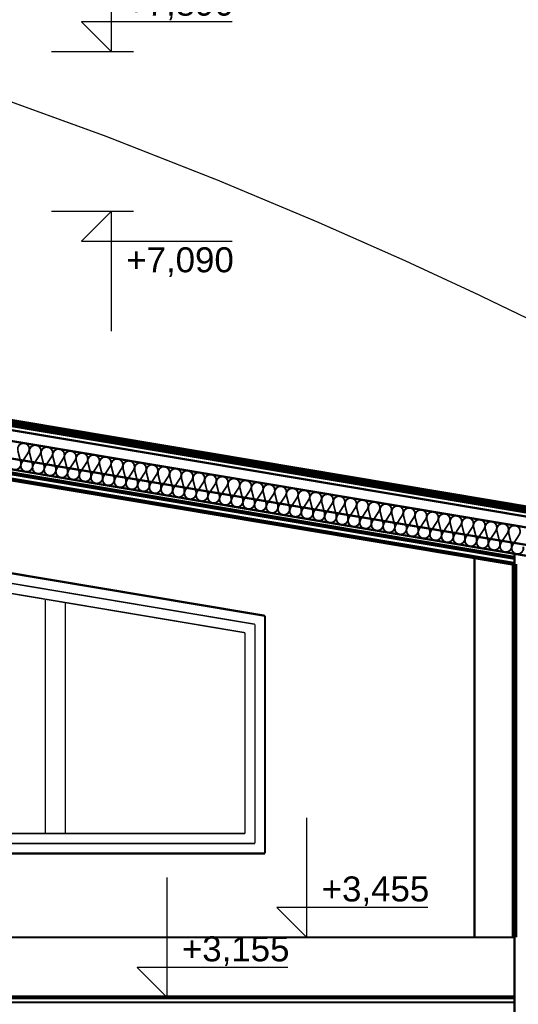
# Model space of a CAD drawing. Extents: x -289843 to 60066, y -44128 to 109843.
# Tile 56 of 61: x 38625 to 41123, y 878 to 5808. Entities that reach past the tile are written whole.
import ezdxf

# ---------------------------------------------------------------- set-up
doc = ezdxf.new("R2010")
doc.units = 0
doc.header["$MEASUREMENT"] = 0
doc.linetypes.add('Dlouhé čárky', pattern=[250, 150, -100])
for name, color, linetype in [('EXTERIOR_WALLS', 7, 'Continuous'), ('KÓTY', 7, 'Continuous'), ('múry', 7, 'Continuous'), ('čiary', 7, 'Continuous')]:
    doc.layers.add(name, color=color, linetype=linetype)
doc.styles.add('GENERATED_STYLE_1', font='arial.ttf')

# ---------------------------------------------------------------- blocks, each defined once
blk = doc.blocks.new('InsulFib_70_1342')
at = {"layer": 'EXTERIOR_WALLS', "color": 0, "linetype": 'ByBlock', "const_width": 8.82}
for points in [[(353.7, 98.3), (356.1, 112.7), (351.4, 126.5), (340.7, 136.4), (326.5, 140), (312.4, 136.4), (301.7, 126.5), (297, 112.7), (299.3, 98.3)], [(299.3, 98.3), (324, 41.7)], [(329, 41.7), (353.7, 98.3)], [(413.1, 98.3), (415.5, 112.7), (410.7, 126.5), (400, 136.4), (385.9, 140), (371.8, 136.4), (361.1, 126.5), (356.3, 112.7), (358.7, 98.3)], [(358.7, 98.3), (383.4, 41.7)], [(388.4, 41.7), (413.1, 98.3)], [(472.5, 98.3), (474.9, 112.7), (470.1, 126.5), (459.4, 136.4), (445.3, 140), (431.1, 136.4), (420.4, 126.5), (415.7, 112.7), (418.1, 98.3)], [(418.1, 98.3), (442.8, 41.7)], [(447.8, 41.7), (472.5, 98.3)], [(531.8, 98.3), (534.2, 112.7), (529.5, 126.5), (518.8, 136.4), (504.6, 140), (490.5, 136.4), (479.8, 126.5), (475.1, 112.7), (477.4, 98.3)], [(477.4, 98.3), (502.1, 41.7)], [(507.1, 41.7), (531.8, 98.3)], [(591.2, 98.3), (593.6, 112.7), (588.9, 126.5), (578.1, 136.4), (564, 140), (549.9, 136.4), (539.2, 126.5), (534.4, 112.7), (536.8, 98.3)], [(536.8, 98.3), (561.5, 41.7)], [(566.5, 41.7), (591.2, 98.3)], [(650.6, 98.3), (653, 112.7), (648.2, 126.5), (637.5, 136.4), (623.4, 140), (609.3, 136.4), (598.5, 126.5), (593.8, 112.7), (596.2, 98.3)], [(596.2, 98.3), (620.9, 41.7)], [(625.9, 41.7), (650.6, 98.3)], [(709.9, 98.3), (712.3, 112.7), (707.6, 126.5), (696.9, 136.4), (682.7, 140), (668.6, 136.4), (657.9, 126.5), (653.2, 112.7), (655.6, 98.3)], [(655.6, 98.3), (680.3, 41.7)], [(685.2, 41.7), (709.9, 98.3)], [(769.3, 98.3), (771.7, 112.7), (767, 126.5), (756.2, 136.4), (742.1, 140), (728, 136.4), (717.3, 126.5), (712.5, 112.7), (714.9, 98.3)], [(714.9, 98.3), (739.6, 41.7)], [(744.6, 41.7), (769.3, 98.3)], [(828.7, 98.3), (831.1, 112.7), (826.3, 126.5), (815.6, 136.4), (801.5, 140), (787.4, 136.4), (776.6, 126.5), (771.9, 112.7), (774.3, 98.3)], [(774.3, 98.3), (799, 41.7)], [(804, 41.7), (828.7, 98.3)], [(888, 98.3), (890.4, 112.7), (885.7, 126.5), (875, 136.4), (860.9, 140), (846.7, 136.4), (836, 126.5), (831.3, 112.7), (833.7, 98.3)], [(833.7, 98.3), (858.4, 41.7)], [(863.4, 41.7), (888, 98.3)], [(947.4, 98.3), (949.8, 112.7), (945.1, 126.5), (934.4, 136.4), (920.2, 140), (906.1, 136.4), (895.4, 126.5), (890.6, 112.7), (893, 98.3)], [(893, 98.3), (917.7, 41.7)], [(922.7, 41.7), (947.4, 98.3)], [(1006.8, 98.3), (1009.2, 112.7), (1004.4, 126.5), (993.7, 136.4), (979.6, 140), (965.5, 136.4), (954.8, 126.5), (950, 112.7), (952.4, 98.3)], [(952.4, 98.3), (977.1, 41.7)], [(982.1, 41.7), (1006.8, 98.3)], [(1066.2, 98.3), (1068.5, 112.7), (1063.8, 126.5), (1053.1, 136.4), (1039, 140), (1024.8, 136.4), (1014.1, 126.5), (1009.4, 112.7), (1011.8, 98.3)], [(1011.8, 98.3), (1036.5, 41.7)], [(1041.5, 41.7), (1066.2, 98.3)], [(1125.5, 98.3), (1127.9, 112.7), (1123.2, 126.5), (1112.5, 136.4), (1098.3, 140), (1084.2, 136.4), (1073.5, 126.5), (1068.8, 112.7), (1071.1, 98.3)], [(1071.1, 98.3), (1095.8, 41.7)], [(1100.8, 41.7), (1125.5, 98.3)], [(1184.9, 98.3), (1187.3, 112.7), (1182.6, 126.5), (1171.8, 136.4), (1157.7, 140), (1143.6, 136.4), (1132.9, 126.5), (1128.1, 112.7), (1130.5, 98.3)], [(1130.5, 98.3), (1155.2, 41.7)], [(1160.2, 41.7), (1184.9, 98.3)], [(1244.3, 98.3), (1246.7, 112.7), (1241.9, 126.5), (1231.2, 136.4), (1217.1, 140), (1202.9, 136.4), (1192.2, 126.5), (1187.5, 112.7), (1189.9, 98.3)], [(1189.9, 98.3), (1214.6, 41.7)], [(1219.6, 41.7), (1244.3, 98.3)], [(1303.6, 98.3), (1306, 112.7), (1301.3, 126.5), (1290.6, 136.4), (1276.4, 140), (1262.3, 136.4), (1251.6, 126.5), (1246.9, 112.7), (1249.3, 98.3)], [(1249.3, 98.3), (1274, 41.7)], [(1278.9, 41.7), (1303.6, 98.3)], [(1363, 98.3), (1365.4, 112.7), (1360.7, 126.5), (1349.9, 136.4), (1335.8, 140), (1321.7, 136.4), (1311, 126.5), (1306.2, 112.7), (1308.6, 98.3)], [(1308.6, 98.3), (1333.3, 41.7)], [(1338.3, 41.7), (1363, 98.3)], [(1422.4, 98.3), (1424.8, 112.7), (1420, 126.5), (1409.3, 136.4), (1395.2, 140), (1381.1, 136.4), (1370.3, 126.5), (1365.6, 112.7), (1368, 98.3)], [(1368, 98.3), (1392.7, 41.7)], [(1397.7, 41.7), (1422.4, 98.3)], [(1481.7, 98.3), (1484.1, 112.7), (1479.4, 126.5), (1468.7, 136.4), (1454.6, 140), (1440.4, 136.4), (1429.7, 126.5), (1425, 112.7), (1427.4, 98.3)], [(1427.4, 98.3), (1452.1, 41.7)], [(1457, 41.7), (1481.7, 98.3)], [(1541.1, 98.3), (1543.5, 112.7), (1538.8, 126.5), (1528, 136.4), (1513.9, 140), (1499.8, 136.4), (1489.1, 126.5), (1484.3, 112.7), (1486.7, 98.3)], [(1486.7, 98.3), (1511.4, 41.7)], [(1516.4, 41.7), (1541.1, 98.3)], [(1600.5, 98.3), (1602.9, 112.7), (1598.1, 126.5), (1587.4, 136.4), (1573.3, 140), (1559.2, 136.4), (1548.4, 126.5), (1543.7, 112.7), (1546.1, 98.3)], [(1546.1, 98.3), (1570.8, 41.7)], [(1575.8, 41.7), (1600.5, 98.3)], [(1659.9, 98.3), (1662.2, 112.7), (1657.5, 126.5), (1646.8, 136.4), (1632.7, 140), (1618.5, 136.4), (1607.8, 126.5), (1603.1, 112.7), (1605.5, 98.3)], [(1605.5, 98.3), (1630.2, 41.7)], [(1635.2, 41.7), (1659.9, 98.3)], [(1719.2, 98.3), (1721.6, 112.7), (1716.9, 126.5), (1706.2, 136.4), (1692, 140), (1677.9, 136.4), (1667.2, 126.5), (1662.4, 112.7), (1664.8, 98.3)], [(1664.8, 98.3), (1689.5, 41.7)], [(1694.5, 41.7), (1719.2, 98.3)], [(1778.6, 98.3), (1781, 112.7), (1776.2, 126.5), (1765.5, 136.4), (1751.4, 140), (1737.3, 136.4), (1726.6, 126.5), (1721.8, 112.7), (1724.2, 98.3)], [(1724.2, 98.3), (1748.9, 41.7)], [(1753.9, 41.7), (1778.6, 98.3)], [(1838, 98.3), (1840.4, 112.7), (1835.6, 126.5), (1824.9, 136.4), (1810.8, 140), (1796.6, 136.4), (1785.9, 126.5), (1781.2, 112.7), (1783.6, 98.3)], [(1783.6, 98.3), (1808.3, 41.7)], [(1813.3, 41.7), (1838, 98.3)], [(1897.3, 98.3), (1899.7, 112.7), (1895, 126.5), (1884.3, 136.4), (1870.1, 140), (1856, 136.4), (1845.3, 126.5), (1840.6, 112.7), (1842.9, 98.3)], [(1842.9, 98.3), (1867.6, 41.7)], [(1872.6, 41.7), (1897.3, 98.3)], [(1956.7, 98.3), (1959.1, 112.7), (1954.4, 126.5), (1943.6, 136.4), (1929.5, 140), (1915.4, 136.4), (1904.7, 126.5), (1899.9, 112.7), (1902.3, 98.3)], [(1902.3, 98.3), (1927, 41.7)], [(1932, 41.7), (1956.7, 98.3)], [(2016.1, 98.3), (2018.5, 112.7), (2013.7, 126.5), (2003, 136.4), (1988.9, 140), (1974.8, 136.4), (1964, 126.5), (1959.3, 112.7), (1961.7, 98.3)], [(1961.7, 98.3), (1986.4, 41.7)], [(1991.4, 41.7), (2016.1, 98.3)], [(2075.4, 98.3), (2077.8, 112.7), (2073.1, 126.5), (2062.4, 136.4), (2048.2, 140), (2034.1, 136.4), (2023.4, 126.5), (2018.7, 112.7), (2021.1, 98.3)], [(2021.1, 98.3), (2045.8, 41.7)], [(2050.7, 41.7), (2075.4, 98.3)], [(2134.8, 98.3), (2137.2, 112.7), (2132.5, 126.5), (2121.7, 136.4), (2107.6, 140), (2093.5, 136.4), (2082.8, 126.5), (2078, 112.7), (2080.4, 98.3)], [(2080.4, 98.3), (2105.1, 41.7)], [(2110.1, 41.7), (2134.8, 98.3)], [(2194.2, 98.3), (2196.6, 112.7), (2191.8, 126.5), (2181.1, 136.4), (2167, 140), (2152.9, 136.4), (2142.1, 126.5), (2137.4, 112.7), (2139.8, 98.3)], [(2139.8, 98.3), (2164.5, 41.7)], [(2169.5, 41.7), (2194.2, 98.3)], [(2253.5, 98.3), (2255.9, 112.7), (2251.2, 126.5), (2240.5, 136.4), (2226.4, 140), (2212.2, 136.4), (2201.5, 126.5), (2196.8, 112.7), (2199.2, 98.3)], [(2199.2, 98.3), (2223.9, 41.7)], [(2228.8, 41.7), (2253.5, 98.3)], [(2312.9, 98.3), (2315.3, 112.7), (2310.6, 126.5), (2299.8, 136.4), (2285.7, 140), (2271.6, 136.4), (2260.9, 126.5), (2256.1, 112.7), (2258.5, 98.3)], [(2258.5, 98.3), (2283.2, 41.7)], [(2288.2, 41.7), (2312.9, 98.3)], [(2372.3, 98.3), (2374.7, 112.7), (2369.9, 126.5), (2359.2, 136.4), (2345.1, 140), (2331, 136.4), (2320.2, 126.5), (2315.5, 112.7), (2317.9, 98.3)], [(2317.9, 98.3), (2342.6, 41.7)], [(2347.6, 41.7), (2372.3, 98.3)], [(2431.7, 98.3), (2434, 112.7), (2429.3, 126.5), (2418.6, 136.4), (2404.5, 140), (2390.3, 136.4), (2379.6, 126.5), (2374.9, 112.7), (2377.3, 98.3)], [(2377.3, 98.3), (2402, 41.7)], [(2407, 41.7), (2431.7, 98.3)], [(2491, 98.3), (2493.4, 112.7), (2488.7, 126.5), (2478, 136.4), (2463.8, 140), (2449.7, 136.4), (2439, 126.5), (2434.3, 112.7), (2436.6, 98.3)], [(2436.6, 98.3), (2461.3, 41.7)], [(2466.3, 41.7), (2491, 98.3)], [(2550.4, 98.3), (2552.8, 112.7), (2548, 126.5), (2537.3, 136.4), (2523.2, 140), (2509.1, 136.4), (2498.4, 126.5), (2493.6, 112.7), (2496, 98.3)], [(2496, 98.3), (2520.7, 41.7)], [(2525.7, 41.7), (2550.4, 98.3)], [(2609.8, 98.3), (2612.2, 112.7), (2607.4, 126.5), (2596.7, 136.4), (2582.6, 140), (2568.4, 136.4), (2557.7, 126.5), (2553, 112.7), (2555.4, 98.3)], [(2555.4, 98.3), (2580.1, 41.7)], [(2585.1, 41.7), (2609.8, 98.3)], [(2669.1, 98.3), (2671.5, 112.7), (2666.8, 126.5), (2656.1, 136.4), (2641.9, 140), (2627.8, 136.4), (2617.1, 126.5), (2612.4, 112.7), (2614.8, 98.3)], [(2614.8, 98.3), (2639.4, 41.7)], [(2644.4, 41.7), (2669.1, 98.3)], [(2728.5, 98.3), (2730.9, 112.7), (2726.2, 126.5), (2715.4, 136.4), (2701.3, 140), (2687.2, 136.4), (2676.5, 126.5), (2671.7, 112.7), (2674.1, 98.3)], [(2674.1, 98.3), (2698.8, 41.7)], [(2703.8, 41.7), (2728.5, 98.3)], [(2787.9, 98.3), (2790.3, 112.7), (2785.5, 126.5), (2774.8, 136.4), (2760.7, 140), (2746.6, 136.4), (2735.8, 126.5), (2731.1, 112.7), (2733.5, 98.3)], [(2733.5, 98.3), (2758.2, 41.7)], [(2763.2, 41.7), (2787.9, 98.3)], [(2847.2, 98.3), (2849.6, 112.7), (2844.9, 126.5), (2834.2, 136.4), (2820.1, 140), (2805.9, 136.4), (2795.2, 126.5), (2790.5, 112.7), (2792.9, 98.3)], [(2792.9, 98.3), (2817.6, 41.7)], [(2822.5, 41.7), (2847.2, 98.3)], [(269.7, 41.7), (267.3, 27.3), (272, 13.5), (282.7, 3.6), (296.8, 0), (311, 3.6), (321.7, 13.5), (326.4, 27.3), (324, 41.7)], [(329, 41.7), (326.6, 27.3), (331.4, 13.5), (342.1, 3.6), (356.2, 0), (370.3, 3.6), (381.1, 13.5), (385.8, 27.3), (383.4, 41.7)], [(388.4, 41.7), (386, 27.3), (390.7, 13.5), (401.5, 3.6), (415.6, 0), (429.7, 3.6), (440.4, 13.5), (445.2, 27.3), (442.8, 41.7)], [(447.8, 41.7), (445.4, 27.3), (450.1, 13.5), (460.8, 3.6), (475, 0), (489.1, 3.6), (499.8, 13.5), (504.5, 27.3), (502.1, 41.7)], [(507.1, 41.7), (504.7, 27.3), (509.5, 13.5), (520.2, 3.6), (534.3, 0), (548.4, 3.6), (559.2, 13.5), (563.9, 27.3), (561.5, 41.7)], [(566.5, 41.7), (564.1, 27.3), (568.8, 13.5), (579.6, 3.6), (593.7, 0), (607.8, 3.6), (618.5, 13.5), (623.3, 27.3), (620.9, 41.7)], [(625.9, 41.7), (623.5, 27.3), (628.2, 13.5), (638.9, 3.6), (653.1, 0), (667.2, 3.6), (677.9, 13.5), (682.6, 27.3), (680.3, 41.7)], [(685.2, 41.7), (682.9, 27.3), (687.6, 13.5), (698.3, 3.6), (712.4, 0), (726.6, 3.6), (737.3, 13.5), (742, 27.3), (739.6, 41.7)], [(744.6, 41.7), (742.2, 27.3), (747, 13.5), (757.7, 3.6), (771.8, 0), (785.9, 3.6), (796.6, 13.5), (801.4, 27.3), (799, 41.7)], [(804, 41.7), (801.6, 27.3), (806.3, 13.5), (817, 3.6), (831.2, 0), (845.3, 3.6), (856, 13.5), (860.8, 27.3), (858.4, 41.7)], [(863.4, 41.7), (861, 27.3), (865.7, 13.5), (876.4, 3.6), (890.5, 0), (904.7, 3.6), (915.4, 13.5), (920.1, 27.3), (917.7, 41.7)], [(922.7, 41.7), (920.3, 27.3), (925.1, 13.5), (935.8, 3.6), (949.9, 0), (964, 3.6), (974.8, 13.5), (979.5, 27.3), (977.1, 41.7)], [(982.1, 41.7), (979.7, 27.3), (984.4, 13.5), (995.2, 3.6), (1009.3, 0), (1023.4, 3.6), (1034.1, 13.5), (1038.9, 27.3), (1036.5, 41.7)], [(1041.5, 41.7), (1039.1, 27.3), (1043.8, 13.5), (1054.5, 3.6), (1068.6, 0), (1082.8, 3.6), (1093.5, 13.5), (1098.2, 27.3), (1095.8, 41.7)], [(1100.8, 41.7), (1098.4, 27.3), (1103.2, 13.5), (1113.9, 3.6), (1128, 0), (1142.1, 3.6), (1152.9, 13.5), (1157.6, 27.3), (1155.2, 41.7)], [(1160.2, 41.7), (1157.8, 27.3), (1162.5, 13.5), (1173.3, 3.6), (1187.4, 0), (1201.5, 3.6), (1212.2, 13.5), (1217, 27.3), (1214.6, 41.7)], [(1219.6, 41.7), (1217.2, 27.3), (1221.9, 13.5), (1232.6, 3.6), (1246.8, 0), (1260.9, 3.6), (1271.6, 13.5), (1276.3, 27.3), (1273.9, 41.7)], [(1278.9, 41.7), (1276.5, 27.3), (1281.3, 13.5), (1292, 3.6), (1306.1, 0), (1320.3, 3.6), (1331, 13.5), (1335.7, 27.3), (1333.3, 41.7)], [(1338.3, 41.7), (1335.9, 27.3), (1340.7, 13.5), (1351.4, 3.6), (1365.5, 0), (1379.6, 3.6), (1390.3, 13.5), (1395.1, 27.3), (1392.7, 41.7)], [(1397.7, 41.7), (1395.3, 27.3), (1400, 13.5), (1410.7, 3.6), (1424.9, 0), (1439, 3.6), (1449.7, 13.5), (1454.4, 27.3), (1452.1, 41.7)], [(1457, 41.7), (1454.7, 27.3), (1459.4, 13.5), (1470.1, 3.6), (1484.2, 0), (1498.4, 3.6), (1509.1, 13.5), (1513.8, 27.3), (1511.4, 41.7)], [(1516.4, 41.7), (1514, 27.3), (1518.8, 13.5), (1529.5, 3.6), (1543.6, 0), (1557.7, 3.6), (1568.5, 13.5), (1573.2, 27.3), (1570.8, 41.7)], [(1575.8, 41.7), (1573.4, 27.3), (1578.1, 13.5), (1588.9, 3.6), (1603, 0), (1617.1, 3.6), (1627.8, 13.5), (1632.6, 27.3), (1630.2, 41.7)], [(1635.2, 41.7), (1632.8, 27.3), (1637.5, 13.5), (1648.2, 3.6), (1662.3, 0), (1676.5, 3.6), (1687.2, 13.5), (1691.9, 27.3), (1689.5, 41.7)], [(1694.5, 41.7), (1692.1, 27.3), (1696.9, 13.5), (1707.6, 3.6), (1721.7, 0), (1735.8, 3.6), (1746.6, 13.5), (1751.3, 27.3), (1748.9, 41.7)], [(1753.9, 41.7), (1751.5, 27.3), (1756.2, 13.5), (1767, 3.6), (1781.1, 0), (1795.2, 3.6), (1805.9, 13.5), (1810.7, 27.3), (1808.3, 41.7)], [(1813.3, 41.7), (1810.9, 27.3), (1815.6, 13.5), (1826.3, 3.6), (1840.5, 0), (1854.6, 3.6), (1865.3, 13.5), (1870, 27.3), (1867.6, 41.7)], [(1872.6, 41.7), (1870.2, 27.3), (1875, 13.5), (1885.7, 3.6), (1899.8, 0), (1913.9, 3.6), (1924.7, 13.5), (1929.4, 27.3), (1927, 41.7)], [(1932, 41.7), (1929.6, 27.3), (1934.3, 13.5), (1945.1, 3.6), (1959.2, 0), (1973.3, 3.6), (1984, 13.5), (1988.8, 27.3), (1986.4, 41.7)], [(1991.4, 41.7), (1989, 27.3), (1993.7, 13.5), (2004.4, 3.6), (2018.6, 0), (2032.7, 3.6), (2043.4, 13.5), (2048.1, 27.3), (2045.8, 41.7)], [(2050.7, 41.7), (2048.3, 27.3), (2053.1, 13.5), (2063.8, 3.6), (2077.9, 0), (2092.1, 3.6), (2102.8, 13.5), (2107.5, 27.3), (2105.1, 41.7)], [(2110.1, 41.7), (2107.7, 27.3), (2112.5, 13.5), (2123.2, 3.6), (2137.3, 0), (2151.4, 3.6), (2162.1, 13.5), (2166.9, 27.3), (2164.5, 41.7)], [(2169.5, 41.7), (2167.1, 27.3), (2171.8, 13.5), (2182.5, 3.6), (2196.7, 0), (2210.8, 3.6), (2221.5, 13.5), (2226.3, 27.3), (2223.9, 41.7)], [(2228.8, 41.7), (2226.5, 27.3), (2231.2, 13.5), (2241.9, 3.6), (2256, 0), (2270.2, 3.6), (2280.9, 13.5), (2285.6, 27.3), (2283.2, 41.7)], [(2288.2, 41.7), (2285.8, 27.3), (2290.6, 13.5), (2301.3, 3.6), (2315.4, 0), (2329.5, 3.6), (2340.3, 13.5), (2345, 27.3), (2342.6, 41.7)], [(2347.6, 41.7), (2345.2, 27.3), (2349.9, 13.5), (2360.7, 3.6), (2374.8, 0), (2388.9, 3.6), (2399.6, 13.5), (2404.4, 27.3), (2402, 41.7)], [(2407, 41.7), (2404.6, 27.3), (2409.3, 13.5), (2420, 3.6), (2434.1, 0), (2448.3, 3.6), (2459, 13.5), (2463.7, 27.3), (2461.3, 41.7)], [(2466.3, 41.7), (2463.9, 27.3), (2468.7, 13.5), (2479.4, 3.6), (2493.5, 0), (2507.6, 3.6), (2518.4, 13.5), (2523.1, 27.3), (2520.7, 41.7)], [(2525.7, 41.7), (2523.3, 27.3), (2528, 13.5), (2538.8, 3.6), (2552.9, 0), (2567, 3.6), (2577.7, 13.5), (2582.5, 27.3), (2580.1, 41.7)], [(2585.1, 41.7), (2582.7, 27.3), (2587.4, 13.5), (2598.1, 3.6), (2612.3, 0), (2626.4, 3.6), (2637.1, 13.5), (2641.8, 27.3), (2639.4, 41.7)], [(2644.4, 41.7), (2642, 27.3), (2646.8, 13.5), (2657.5, 3.6), (2671.6, 0), (2685.8, 3.6), (2696.5, 13.5), (2701.2, 27.3), (2698.8, 41.7)], [(2703.8, 41.7), (2701.4, 27.3), (2706.2, 13.5), (2716.9, 3.6), (2731, 0), (2745.1, 3.6), (2755.8, 13.5), (2760.6, 27.3), (2758.2, 41.7)], [(2763.2, 41.7), (2760.8, 27.3), (2765.5, 13.5), (2776.2, 3.6), (2790.4, 0), (2804.5, 3.6), (2815.2, 13.5), (2819.9, 27.3), (2817.6, 41.7)], [(2822.5, 41.7), (2820.2, 27.3), (2824.9, 13.5), (2835.6, 3.6), (2849.7, 0), (2863.9, 3.6), (2874.6, 13.5), (2879.3, 27.3), (2876.9, 41.7)]]:
    blk.add_lwpolyline(points, dxfattribs=at)
blk = doc.blocks.new('SPLINE_21', base_point=(-2694.6, 7685))
at = {"layer": 'čiary', "color": 14, "linetype": 'Continuous', "const_width": 6}
blk.add_lwpolyline([(-2694.6, 7685), (-2089.2, 7465.2), (-1530.4, 7245.8), (-1028.6, 7035.6), (-594.4, 6843.7), (-238.4, 6678.8), (28.9, 6550.1), (255.4, 6436.3)], dxfattribs=at)
blk = doc.blocks.new('DIM_2103', base_point=(-1085.4, 3455))
at = {"layer": 'KÓTY', "color": 124, "linetype": 'Continuous', "const_width": 6.17}
for points in [[(-1085.4, 3455), (-1085.4, 4055)], [(-1085.4, 3455), (-1235.4, 3605)], [(-1235.4, 3605), (-1085.4, 3605)], [(-1085.4, 3605), (-478.3, 3605)], [(-1085.4, 3455), (-1385.4, 3455)], [(-1085.4, 3455), (-972.9, 3455)]]:
    blk.add_lwpolyline(points, dxfattribs=at)
at = {"layer": 'KÓTY', "color": 124, "style": 'GENERATED_STYLE_1', "oblique": 0}
blk.add_text('+3,455', height=125, dxfattribs=at).set_placement((-1010.4, 3635))
blk = doc.blocks.new('DIM_2110', base_point=(-1785.8, 3155))
at = {"layer": 'KÓTY', "color": 124, "linetype": 'Continuous', "const_width": 6.17}
for points in [[(-1785.8, 3155), (-1785.8, 3755)], [(-1785.8, 3155), (-1935.8, 3305)], [(-1935.8, 3305), (-1785.8, 3305)], [(-1785.8, 3305), (-1178.6, 3305)], [(-1785.8, 3155), (-2085.8, 3155)], [(-1785.8, 3155), (-1673.3, 3155)]]:
    blk.add_lwpolyline(points, dxfattribs=at)
at = {"layer": 'KÓTY', "color": 124, "style": 'GENERATED_STYLE_1', "oblique": 0}
blk.add_text('+3,155', height=125, dxfattribs=at).set_placement((-1710.8, 3335))
blk = doc.blocks.new('DIM_2112', base_point=(-2064.7, 7090))
at = {"layer": 'KÓTY', "color": 124, "linetype": 'Continuous', "const_width": 6.17}
for points in [[(-2064.7, 7090), (-2364.7, 7090)], [(-2064.7, 7090), (-2214.7, 6940)], [(-2064.7, 7090), (-1952.2, 7090)], [(-2064.7, 7090), (-2064.7, 6490)], [(-2214.7, 6940), (-2064.7, 6940)], [(-2064.7, 6940), (-1457.5, 6940)]]:
    blk.add_lwpolyline(points, dxfattribs=at)
at = {"layer": 'KÓTY', "color": 124, "style": 'GENERATED_STYLE_1', "oblique": 0}
blk.add_text('+7,090', height=125, dxfattribs=at).set_placement((-1989.7, 6785))
blk = doc.blocks.new('DIM_2118', base_point=(-2064.7, 7890))
at = {"layer": 'KÓTY', "color": 124, "linetype": 'Continuous', "const_width": 6.17}
for points in [[(-2064.7, 7890), (-2064.7, 8490)], [(-2064.7, 7890), (-2214.7, 8040)], [(-2214.7, 8040), (-2064.7, 8040)], [(-2064.7, 8040), (-1457.5, 8040)], [(-2064.7, 7890), (-2364.7, 7890)], [(-2064.7, 7890), (-1952.2, 7890)]]:
    blk.add_lwpolyline(points, dxfattribs=at)
at = {"layer": 'KÓTY', "color": 124, "style": 'GENERATED_STYLE_1', "oblique": 0}
blk.add_text('+7,890', height=125, dxfattribs=at).set_placement((-1989.7, 8070))

msp = doc.modelspace()

# ---------------------------------------------------------------- linework, layer by layer
at = {"layer": 'múry', "color": 7, "linetype": 'Dlouhé čárky'}
for points, const_width in [([(48153.5, 2183.2), (38303.5, 3835.5)], 27.5), ([(47253.5, 2156.8), (38303.5, 3658)], 11)]:
    msp.add_lwpolyline(points, dxfattribs=dict(at, const_width=const_width))
at = {"layer": 'múry', "color": 7, "linetype": 'Continuous'}
for points, const_width in [([(48153.5, 2198.4), (38303.5, 3850.7)], 11), ([(48150.2, 2148.3), (38300.2, 3800.6)], 11), ([(48153.5, 2168), (38303.5, 3820.3)], 11), ([(47253.5, 2244.3), (38303.5, 3745.6)], 11), ([(47253.5, 2102.4), (38303.5, 3603.7)], 11), ([(41103.5, 3113.7), (38303.5, 3583.4)], 20), ([(41103.5, 3083.3), (38303.5, 3553)], 20), ([(40903.5, 1213.4), (40903.5, 3116.8)], 11), ([(41103.5, 3083.3), (41103.5, 3134)], 11), ([(39853.4, 2823.5), (38303.5, 3083.4)], 11), ([(41103.5, 1213.4), (41103.5, 3083.3)], 27.5), ([(38295.2, 3034.1), (39803.4, 2781.1)], 7), ([(38287, 2984.8), (38753.4, 2906.6)], 7), ([(38753.4, 2906.6), (38753.4, 1733.4)], 7), ([(38853.4, 2889.8), (38754.8, 2906.3)], 7), ([(38853.4, 2889.8), (39753.4, 2738.8)], 7), ([(38853.4, 1733.4), (38853.4, 2889.8)], 7), ([(39853.4, 1633.4), (39853.4, 2823.5)], 11), ([(39803.4, 2781.1), (39803.4, 1683.4)], 7), ([(39753.4, 2738.8), (39753.4, 1733.4)], 7), ([(38753.4, 1733.4), (38303.5, 1733.4)], 7), ([(38753.4, 1733.4), (38853.4, 1733.4)], 7), ([(39753.4, 1733.4), (38853.4, 1733.4)], 7), ([(39803.4, 1683.4), (38303.5, 1683.4)], 7), ([(38303.5, 1633.4), (39853.4, 1633.4)], 11), ([(38303.5, 1213.4), (41103.5, 1213.4)], 11), ([(41103.5, 1213.4), (41103.5, 804.1)], 11), ([(38303.5, 913.4), (41103.5, 913.4)], 20), ([(38303.5, 888.4), (41103.5, 888.4)], 11)]:
    msp.add_lwpolyline(points, dxfattribs=dict(at, const_width=const_width))

# ---------------------------------------------------------------- block references
at = {"layer": 'EXTERIOR_WALLS', "color": 7, "linetype": 'Continuous', "rotation": 350.48}
msp.add_blockref('InsulFib_70_1342', (38303.5, 3603.7), dxfattribs=at)
at = {"layer": 'KÓTY', "color": 7, "linetype": 'Continuous'}
for name, p in [('DIM_2118', (39083.4, 5648.4)), ('DIM_2112', (39083.4, 4848.4)), ('DIM_2103', (40062.7, 1213.4)), ('DIM_2110', (39362.3, 913.4))]:
    msp.add_blockref(name, p, dxfattribs=at)
at = {"layer": 'čiary', "color": 7, "linetype": 'Continuous'}
msp.add_blockref('SPLINE_21', (38453.5, 5443.4), dxfattribs=at)

doc.saveas('drawing.dxf')
